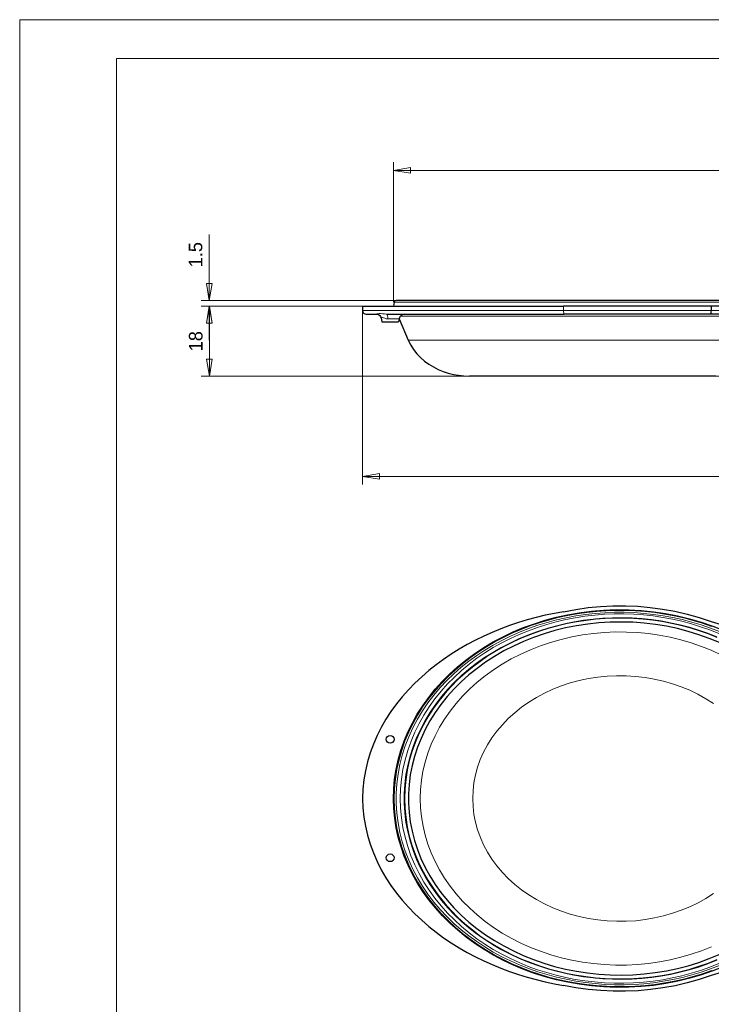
# Model space of a CAD drawing. Header units: millimetres. Extents: x 0 to 594, y 0 to 420.
# Tile 2 of 4: x 0 to 178, y 166 to 420. Entities that reach past the tile are written whole.
import ezdxf

# ---------------------------------------------------------------- set-up
doc = ezdxf.new("R2010")
doc.units = ezdxf.units.MM
doc.styles.add('Default', font='txt')
doc.dimstyles.new('ISO', dxfattribs={"dimtxt": 3.5, "dimasz": 4.375, "dimexe": 2.1, "dimexo": 1.05, "dimgap": 1.75, "dimtad": 1, "dimdsep": 46, "dimtxsty": 'Default', "dimblk": 'CLOSED', "dimcen": 0.09, "dimclrt": 13, "dimadec": 0, "dimazin": 0, "dimtfac": 0.4, "dimtdec": 3, "dimtofl": 0, "dimtmove": 0, "dimatfit": 3, "dimldrblk": 'CLOSED', "dimfxl": 0, "dimtolj": 1, "dimarcsym": 0})

# ---------------------------------------------------------------- blocks, each defined once
blk = doc.blocks.new('FORMAT')
at = {"color": 0, "linetype": 'Continuous', "lineweight": 0}
for p, q in [((594, 420), (0, 420)), ((0, 420), (0, 0)), ((584, 410), (25, 410)), ((25, 410), (25, 10))]:
    blk.add_line(p, q, dxfattribs=at)
blk = doc.blocks.new('_CLOSED')
at = {"color": 0, "linetype": 'ByBlock', "lineweight": -2}
for p, q in [((-1, 0.166667), (0, 0)), ((-1, 0.166667), (-1, -0.166667)), ((0, 0), (-1, -0.166667)), ((0, 0), (-1, 0))]:
    blk.add_line(p, q, dxfattribs=at)
blk = doc.blocks.new('*D14')
at = {"color": 0, "linetype": 'Continuous', "lineweight": -2}
for p, q in [((88.47, 345.04), (88.47, 300.13)), ((317.32, 345.04), (317.32, 300.13)), ((92.85, 302.23), (312.95, 302.23))]:
    blk.add_line(p, q, dxfattribs=at)
at = {"layer": 'Defpoints', "color": 0}
for p in [(88.47, 346.09), (317.32, 346.09), (317.32, 302.23)]:
    blk.add_point(p, dxfattribs=at)
at = {"color": 0, "lineweight": -2, "xscale": 4.375, "yscale": 4.375, "zscale": 4.375, "rotation": 180}
blk.add_blockref('_CLOSED', (88.47, 302.23), dxfattribs=at)
at = {"color": 0, "lineweight": -2, "xscale": 4.375, "yscale": 4.375, "zscale": 4.375}
blk.add_blockref('_CLOSED', (317.32, 302.23), dxfattribs=at)
at = {"color": 0, "lineweight": 0, "insert": (202.9, 305.73), "char_height": 3.5, "attachment_point": 5, "style": 'Default'}
blk.add_mtext('\\A1;229', dxfattribs=at)
blk = doc.blocks.new('*D15')
at = {"color": 0, "linetype": 'Continuous', "lineweight": -2}
for p, q in [((96.44, 347.14), (96.44, 383.24)), ((100.82, 381.14), (304.98, 381.14)), ((309.36, 347.14), (309.36, 383.24))]:
    blk.add_line(p, q, dxfattribs=at)
at = {"layer": 'Defpoints', "color": 0}
for p in [(309.36, 381.14), (96.44, 346.09), (309.36, 346.09)]:
    blk.add_point(p, dxfattribs=at)
at = {"color": 0, "lineweight": -2, "xscale": 4.375, "yscale": 4.375, "zscale": 4.375, "rotation": 180}
blk.add_blockref('_CLOSED', (96.44, 381.14), dxfattribs=at)
at = {"color": 0, "lineweight": -2, "xscale": 4.375, "yscale": 4.375, "zscale": 4.375}
blk.add_blockref('_CLOSED', (309.36, 381.14), dxfattribs=at)
at = {"color": 0, "lineweight": 0, "insert": (202.9, 384.64), "char_height": 3.5, "attachment_point": 5, "style": 'Default'}
blk.add_mtext('\\A1;213', dxfattribs=at)
blk = doc.blocks.new('*D16')
at = {"color": 0, "linetype": 'Continuous', "lineweight": -2}
for p, q in [((87.42, 346.09), (46.84, 346.09)), ((48.94, 332.47), (48.94, 341.72)), ((201.85, 328.09), (46.84, 328.09))]:
    blk.add_line(p, q, dxfattribs=at)
at = {"layer": 'Defpoints', "color": 0}
for p in [(48.94, 346.09), (88.47, 346.09), (202.9, 328.09)]:
    blk.add_point(p, dxfattribs=at)
at = {"color": 0, "lineweight": -2, "xscale": 4.375, "yscale": 4.375, "zscale": 4.375}
for p, rotation in [((48.94, 346.09), 90), ((48.94, 328.09), 270)]:
    blk.add_blockref('_CLOSED', p, dxfattribs=dict(at, rotation=rotation))
at = {"color": 0, "lineweight": 0, "insert": (45.44, 337.09), "char_height": 3.5, "attachment_point": 5, "rotation": 90, "style": 'Default'}
blk.add_mtext('\\A1;18', dxfattribs=at)
blk = doc.blocks.new('*D17')
at = {"color": 0, "linetype": 'Continuous', "lineweight": -2}
for p, q in [((48.89, 347.59), (48.89, 364.56)), ((48.89, 351.97), (48.89, 356.34)), ((201.85, 347.59), (46.79, 347.59)), ((201.85, 346.09), (46.79, 346.09)), ((48.89, 341.72), (48.89, 337.34))]:
    blk.add_line(p, q, dxfattribs=at)
at = {"layer": 'Defpoints', "color": 0}
for p in [(48.89, 346.09), (202.9, 347.59), (202.9, 346.09)]:
    blk.add_point(p, dxfattribs=at)
at = {"color": 0, "lineweight": -2, "xscale": 4.375, "yscale": 4.375, "zscale": 4.375}
for p, rotation in [((48.89, 347.59), 270.0002446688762), ((48.89, 346.09), 90.00024466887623)]:
    blk.add_blockref('_CLOSED', p, dxfattribs=dict(at, rotation=rotation))
at = {"color": 0, "lineweight": 0, "insert": (45.39, 359.4), "char_height": 3.5, "attachment_point": 5, "rotation": 90.0002, "style": 'Default'}
blk.add_mtext('\\A1;1.5', dxfattribs=at)
blk = doc.blocks.new('b', base_point=(57.91, 170.91))
at = {"color": 0, "linetype": 'Continuous', "lineweight": 30}
for points in [[(140.3, 267.33), (137.94, 266.9), (135.59, 266.4), (133.26, 265.84), (130.95, 265.2), (128.66, 264.5), (126.39, 263.73), (124.14, 262.9), (121.92, 261.99), (119.73, 261.01), (117.58, 259.96), (115.46, 258.84), (113.38, 257.64), (111.35, 256.37), (109.36, 255.03), (107.42, 253.61), (105.55, 252.12), (103.73, 250.55), (101.98, 248.91), (100.31, 247.19), (98.71, 245.39), (97.2, 243.53), (95.79, 241.59), (94.48, 239.58), (93.28, 237.5), (92.2, 235.37), (91.24, 233.17), (90.41, 230.92), (89.72, 228.62), (89.18, 226.29), (88.79, 223.92), (88.55, 221.54), (88.47, 219.14), (88.55, 216.75), (88.79, 214.36), (89.18, 212), (89.72, 209.66), (90.41, 207.36), (91.24, 205.11), (92.2, 202.92), (93.28, 200.78), (94.48, 198.71), (95.79, 196.7), (97.2, 194.76), (98.71, 192.89), (100.3, 191.1), (101.98, 189.38), (103.73, 187.73), (105.54, 186.16), (107.42, 184.67), (109.36, 183.25), (111.34, 181.91), (113.38, 180.64), (115.46, 179.45), (117.58, 178.32), (119.73, 177.27), (121.92, 176.3), (124.14, 175.39), (126.38, 174.55), (128.65, 173.78), (130.95, 173.08), (133.26, 172.45), (135.59, 171.88), (137.94, 171.38), (140.3, 170.95)], [(144.36, 171.23), (141.41, 171.74), (138.51, 172.38), (135.65, 173.14), (132.83, 174.03), (130.08, 175.03), (127.39, 176.16), (124.78, 177.39), (122.24, 178.74), (119.79, 180.19), (117.44, 181.74), (115.18, 183.4), (113.03, 185.15), (110.98, 186.99), (109.06, 188.91), (107.25, 190.91), (105.58, 192.99), (104.03, 195.14), (102.61, 197.35), (101.34, 199.62), (100.21, 201.94), (99.22, 204.31), (98.38, 206.71), (97.68, 209.15), (97.14, 211.61), (96.75, 214.1), (96.52, 216.6), (96.44, 219.1), (96.52, 221.61), (96.74, 224.11), (97.13, 226.59), (97.66, 229.06), (98.35, 231.5), (99.19, 233.9), (100.17, 236.27), (101.3, 238.59), (102.58, 240.87), (103.99, 243.08), (105.53, 245.23), (107.21, 247.31), (109.01, 249.32), (110.93, 251.25), (112.97, 253.09), (115.12, 254.84), (117.38, 256.5), (119.73, 258.06), (122.18, 259.51), (124.72, 260.86), (127.33, 262.1), (130.02, 263.22), (132.78, 264.23), (135.59, 265.12), (138.45, 265.89), (141.36, 266.53), (144.36, 267.06)], [(140.3, 267.33), (143.46, 267.93), (146.64, 268.37), (149.84, 268.68), (153.05, 268.83), (156.27, 268.84), (159.48, 268.71), (162.68, 268.43), (165.87, 268), (169.03, 267.43), (172.17, 266.71), (175.26, 265.85), (178.36, 264.82)], [(144.36, 267.06), (147.52, 267.47), (150.71, 267.73), (153.9, 267.85), (157.11, 267.82), (160.3, 267.65), (163.48, 267.33), (166.63, 266.86), (169.75, 266.26), (172.82, 265.51), (175.84, 264.62), (178.8, 263.6), (181.69, 262.44), (184.49, 261.15), (187.21, 259.74), (189.85, 258.19)], [(179.98, 260.67), (177.69, 261.58), (175.36, 262.4), (173, 263.13), (170.62, 263.77), (168.21, 264.31), (165.79, 264.77), (163.35, 265.13), (160.89, 265.39), (158.43, 265.57), (155.97, 265.66), (153.5, 265.65), (151.04, 265.55), (148.58, 265.36), (146.12, 265.08), (143.68, 264.71), (141.26, 264.25), (138.86, 263.69), (136.48, 263.04), (134.12, 262.3), (131.8, 261.47), (129.51, 260.54), (127.27, 259.52), (125.06, 258.41), (122.91, 257.21), (120.81, 255.91), (118.77, 254.52), (116.79, 253.04), (114.89, 251.47), (113.06, 249.81), (111.32, 248.06), (109.67, 246.23), (108.11, 244.31), (106.66, 242.32), (105.32, 240.25), (104.1, 238.1), (103, 235.89), (102.03, 233.62), (101.2, 231.29), (100.51, 228.92), (99.97, 226.51), (99.58, 224.08), (99.35, 221.62), (99.27, 219.15), (99.35, 216.68), (99.58, 214.22), (99.97, 211.79), (100.51, 209.38), (101.19, 207.01), (102.02, 204.68), (102.99, 202.41), (104.09, 200.2), (105.31, 198.05), (106.65, 195.98), (108.1, 193.98), (109.66, 192.07), (111.31, 190.23), (113.05, 188.48), (114.88, 186.82), (116.78, 185.25), (118.75, 183.77), (120.79, 182.38), (122.89, 181.08), (125.05, 179.88), (127.25, 178.77), (129.5, 177.75), (131.78, 176.82), (134.11, 175.99), (136.46, 175.25), (138.84, 174.6), (141.24, 174.04), (143.67, 173.57), (146.1, 173.2), (148.56, 172.92), (151.02, 172.73), (153.48, 172.63), (155.95, 172.63), (158.41, 172.71), (160.88, 172.89), (163.33, 173.15), (165.77, 173.51), (168.2, 173.96), (170.6, 174.51), (172.99, 175.14), (175.34, 175.87), (177.67, 176.69), (179.96, 177.6)], [(180.53, 259.34), (177.91, 260.43), (175.23, 261.39), (172.49, 262.24), (169.7, 262.96), (166.87, 263.56), (164, 264.03), (161.11, 264.37), (158.2, 264.58), (155.28, 264.66), (152.36, 264.62), (149.45, 264.44), (146.55, 264.13), (143.68, 263.69), (140.84, 263.13), (138.03, 262.44), (135.28, 261.63), (132.58, 260.69), (129.95, 259.64), (127.39, 258.47), (124.91, 257.19), (122.51, 255.8), (120.2, 254.3), (118, 252.71), (115.9, 251.02), (113.91, 249.23), (112.04, 247.37), (110.29, 245.42), (108.67, 243.39), (107.18, 241.3), (105.82, 239.14), (104.61, 236.93), (103.54, 234.66), (102.62, 232.35), (101.85, 230), (101.23, 227.63), (100.76, 225.22), (100.45, 222.8), (100.29, 220.37), (100.29, 217.94), (100.44, 215.51), (100.75, 213.09), (101.22, 210.68), (101.84, 208.31), (102.61, 205.96), (103.53, 203.65), (104.6, 201.38), (105.81, 199.17), (107.16, 197.01), (108.65, 194.91), (110.27, 192.89), (112.02, 190.94), (113.89, 189.07), (115.87, 187.28), (117.97, 185.59), (120.18, 183.99), (122.48, 182.5), (124.88, 181.11), (127.36, 179.82), (129.92, 178.65), (132.55, 177.6), (135.25, 176.66), (138, 175.85), (140.8, 175.16), (143.64, 174.59), (146.52, 174.16), (149.42, 173.85), (152.33, 173.67), (155.25, 173.62), (158.17, 173.7), (161.08, 173.91), (163.97, 174.25), (166.84, 174.72), (169.67, 175.31), (172.46, 176.03), (175.2, 176.88), (177.88, 177.84), (180.5, 178.92)], [(178.36, 264.82), (180.98, 264.03)], [(189.85, 180.09), (187.23, 178.56), (184.52, 177.14), (181.72, 175.85), (178.83, 174.7), (175.88, 173.67), (172.86, 172.78), (169.78, 172.03), (166.67, 171.42), (163.51, 170.96), (160.34, 170.64), (157.14, 170.46), (153.94, 170.43), (150.74, 170.55), (147.55, 170.81), (144.36, 171.23)], [(178.36, 173.46), (175.31, 172.45), (172.22, 171.58), (169.08, 170.86), (165.92, 170.29), (162.73, 169.86), (159.53, 169.58), (156.32, 169.44), (153.1, 169.45), (149.89, 169.6), (146.69, 169.9), (143.51, 170.35), (140.3, 170.95)], [(180.98, 174.25), (178.36, 173.46)]]:
    blk.add_lwpolyline(points, dxfattribs=at)
at = {"color": 0, "linetype": 'Continuous', "lineweight": 0}
for points in [[(178.48, 174.77), (176.11, 173.95), (173.7, 173.22), (171.28, 172.57), (168.83, 172.03), (166.36, 171.57), (163.88, 171.2), (161.38, 170.92), (158.88, 170.73), (156.37, 170.63), (153.86, 170.63), (151.36, 170.71), (148.85, 170.88), (146.36, 171.14), (143.87, 171.49), (141.4, 171.94), (138.95, 172.47), (136.52, 173.1), (134.11, 173.81), (131.73, 174.62), (129.39, 175.52), (127.08, 176.51), (124.81, 177.59), (122.59, 178.76), (120.42, 180.03), (118.31, 181.38), (116.25, 182.83), (114.26, 184.37), (112.35, 186), (110.51, 187.71), (108.75, 189.52), (107.09, 191.4), (105.53, 193.38), (104.07, 195.43), (102.72, 197.55), (101.49, 199.75), (100.38, 202.02), (99.41, 204.34), (98.57, 206.72), (97.88, 209.14), (97.34, 211.61), (96.95, 214.1), (96.71, 216.61), (96.63, 219.13), (96.71, 221.65), (96.95, 224.16), (97.34, 226.65), (97.88, 229.12), (98.57, 231.54), (99.4, 233.92), (100.37, 236.25), (101.48, 238.51), (102.71, 240.71), (104.05, 242.84), (105.51, 244.89), (107.08, 246.86), (108.74, 248.75), (110.49, 250.56), (112.33, 252.27), (114.25, 253.9), (116.23, 255.44), (118.29, 256.89), (120.4, 258.25), (122.57, 259.51), (124.79, 260.69), (127.06, 261.77), (129.37, 262.76), (131.71, 263.66), (134.09, 264.46), (136.5, 265.18), (138.93, 265.81), (141.38, 266.34), (143.85, 266.78), (146.34, 267.14), (148.83, 267.4), (151.34, 267.57), (153.84, 267.66), (156.35, 267.65), (158.86, 267.55), (161.36, 267.36), (163.86, 267.09), (166.34, 266.72), (168.81, 266.26), (171.26, 265.71), (173.68, 265.07), (176.09, 264.34), (178.46, 263.52)], [(180.53, 176.1), (178.18, 175.19), (175.8, 174.37), (173.39, 173.64), (170.96, 173), (168.5, 172.46), (166.02, 172.01), (163.53, 171.65), (161.02, 171.38), (158.51, 171.2), (155.99, 171.12), (153.48, 171.12), (150.96, 171.22), (148.45, 171.41), (145.95, 171.69), (143.46, 172.06), (140.98, 172.53), (138.52, 173.08), (136.09, 173.73), (133.68, 174.47), (131.31, 175.3), (128.96, 176.22), (126.66, 177.24), (124.4, 178.35), (122.19, 179.55), (120.03, 180.85), (117.93, 182.24), (115.89, 183.72), (113.92, 185.29), (112.03, 186.95), (110.22, 188.7), (108.49, 190.53), (106.87, 192.45), (105.34, 194.46), (103.92, 196.54), (102.62, 198.69), (101.45, 200.92), (100.4, 203.21), (99.48, 205.56), (98.71, 207.95), (98.09, 210.39), (97.62, 212.87), (97.3, 215.36), (97.14, 217.88), (97.14, 220.4), (97.3, 222.91), (97.62, 225.41), (98.09, 227.88), (98.71, 230.32), (99.48, 232.72), (100.39, 235.06), (101.44, 237.35), (102.62, 239.58), (103.92, 241.74), (105.34, 243.82), (106.86, 245.82), (108.49, 247.74), (110.21, 249.58), (112.02, 251.33), (113.91, 252.99), (115.88, 254.56), (117.92, 256.04), (120.02, 257.43), (122.18, 258.72), (124.39, 259.93), (126.65, 261.04), (128.96, 262.05), (131.3, 262.98), (133.67, 263.81), (136.08, 264.55), (138.52, 265.2), (140.97, 265.75), (143.45, 266.22), (145.94, 266.59), (148.44, 266.87), (150.95, 267.06), (153.47, 267.16), (155.99, 267.16), (158.5, 267.08), (161.01, 266.9), (163.52, 266.63), (166.01, 266.27), (168.49, 265.82), (170.95, 265.28), (173.38, 264.65), (175.79, 263.92), (178.18, 263.1), (180.52, 262.19)], [(180.4, 261.69), (178.06, 262.62), (175.68, 263.46), (173.28, 264.2), (170.84, 264.85), (168.38, 265.4), (165.91, 265.86), (163.42, 266.23), (160.91, 266.5), (158.4, 266.68), (155.88, 266.76), (153.37, 266.75), (150.85, 266.65), (148.34, 266.45), (145.84, 266.16), (143.35, 265.77), (140.88, 265.29), (138.43, 264.72), (136, 264.05), (133.6, 263.29), (131.23, 262.43), (128.9, 261.48), (126.61, 260.43), (124.36, 259.29), (122.17, 258.05), (120.03, 256.72), (117.96, 255.3), (115.95, 253.78), (114.01, 252.17), (112.15, 250.47), (110.38, 248.68), (108.7, 246.8), (107.12, 244.84), (105.65, 242.8), (104.29, 240.68), (103.05, 238.49), (101.94, 236.23), (100.96, 233.91), (100.12, 231.54), (99.42, 229.12), (98.88, 226.66), (98.48, 224.17), (98.25, 221.66), (98.17, 219.15), (98.24, 216.63), (98.48, 214.12), (98.87, 211.64), (99.42, 209.18), (100.11, 206.76), (100.95, 204.38), (101.93, 202.06), (103.05, 199.81), (104.28, 197.61), (105.64, 195.49), (107.12, 193.45), (108.7, 191.49), (110.37, 189.61), (112.14, 187.82), (114, 186.12), (115.94, 184.51), (117.95, 182.99), (120.02, 181.57), (122.16, 180.24), (124.35, 179), (126.6, 177.86), (128.89, 176.81), (131.22, 175.86), (133.59, 175), (135.99, 174.23), (138.41, 173.57), (140.87, 172.99), (143.34, 172.51), (145.83, 172.13), (148.33, 171.83), (150.84, 171.64), (153.35, 171.53), (155.87, 171.52), (158.39, 171.6), (160.9, 171.78), (163.4, 172.05), (165.9, 172.42), (168.37, 172.87), (170.83, 173.43), (173.26, 174.07), (175.67, 174.82), (178.04, 175.65), (180.38, 176.58)], [(179.89, 260.84), (177.56, 261.76), (175.2, 262.58), (172.8, 263.31), (170.38, 263.95), (167.93, 264.49), (165.46, 264.94), (162.98, 265.29), (160.49, 265.55), (157.99, 265.71), (155.48, 265.78), (152.97, 265.76), (150.47, 265.64), (147.97, 265.42), (145.48, 265.11), (143.01, 264.71), (140.55, 264.21), (138.11, 263.62), (135.7, 262.93), (133.32, 262.15), (130.98, 261.27), (128.67, 260.3), (126.41, 259.24), (124.19, 258.07), (122.03, 256.82), (119.92, 255.47), (117.88, 254.02), (115.91, 252.49), (114.02, 250.86), (112.21, 249.14), (110.48, 247.34), (108.86, 245.45), (107.33, 243.48), (105.92, 241.43), (104.62, 239.3), (103.45, 237.11), (102.41, 234.85), (101.5, 232.54), (100.73, 230.17), (100.11, 227.77), (99.64, 225.33), (99.33, 222.87), (99.17, 220.39), (99.17, 217.91), (99.33, 215.43), (99.64, 212.97), (100.11, 210.53), (100.73, 208.13), (101.49, 205.76), (102.4, 203.45), (103.44, 201.19), (104.61, 199), (105.91, 196.87), (107.32, 194.82), (108.85, 192.85), (110.47, 190.96), (112.19, 189.15), (114, 187.43), (115.9, 185.81), (117.87, 184.27), (119.91, 182.83), (122.01, 181.47), (124.17, 180.22), (126.39, 179.05), (128.65, 177.99), (130.96, 177.01), (133.31, 176.14), (135.69, 175.35), (138.1, 174.67), (140.53, 174.07), (142.99, 173.57), (145.46, 173.17), (147.95, 172.86), (150.45, 172.65), (152.95, 172.53), (155.46, 172.5), (157.97, 172.57), (160.47, 172.73), (162.96, 172.99), (165.45, 173.34), (167.91, 173.79), (170.36, 174.33), (172.79, 174.96), (175.18, 175.69), (177.55, 176.52), (179.88, 177.44)], [(178.45, 180.93), (175.88, 179.9), (173.25, 179), (170.56, 178.21), (167.82, 177.55), (165.04, 177.02), (162.23, 176.62), (159.4, 176.35), (156.56, 176.2), (153.71, 176.19), (150.87, 176.31), (148.03, 176.57), (145.22, 176.95), (142.44, 177.46), (139.7, 178.09), (137, 178.86), (134.35, 179.74), (131.77, 180.75), (129.26, 181.87), (126.83, 183.11), (124.49, 184.45), (122.23, 185.91), (120.08, 187.46), (118.03, 189.11), (116.1, 190.86), (114.28, 192.69), (112.59, 194.6), (111.03, 196.58), (109.6, 198.63), (108.31, 200.75), (107.16, 202.92), (106.16, 205.15), (105.31, 207.41), (104.6, 209.71), (104.06, 212.04), (103.66, 214.39), (103.43, 216.76), (103.35, 219.13), (103.43, 221.51), (103.66, 223.87), (104.05, 226.22), (104.6, 228.55), (105.3, 230.85), (106.15, 233.12), (107.15, 235.34), (108.3, 237.52), (109.59, 239.63), (111.02, 241.69), (112.58, 243.67), (114.27, 245.58), (116.09, 247.41), (118.02, 249.16), (120.07, 250.81), (122.22, 252.36), (124.47, 253.82), (126.82, 255.17), (129.25, 256.4), (131.76, 257.53), (134.34, 258.53), (136.98, 259.42), (139.68, 260.18), (142.42, 260.82), (145.2, 261.33), (148.01, 261.71), (150.85, 261.97), (153.69, 262.09), (156.54, 262.08), (159.39, 261.94), (162.22, 261.66), (165.02, 261.26), (167.8, 260.73), (170.54, 260.07), (173.23, 259.29), (175.86, 258.39), (178.43, 257.36), (180.93, 256.22)], [(178.99, 194.64), (177.04, 193.39), (175, 192.26), (172.88, 191.24), (170.69, 190.33), (168.43, 189.54), (166.11, 188.87), (163.75, 188.34), (161.35, 187.92), (158.92, 187.64), (156.47, 187.49), (154.02, 187.47), (151.58, 187.59), (149.14, 187.83), (146.73, 188.2), (144.36, 188.71), (142.03, 189.34), (139.75, 190.09), (137.53, 190.96), (135.39, 191.95), (133.33, 193.06), (131.36, 194.27), (129.48, 195.59), (127.71, 197), (126.06, 198.51), (124.52, 200.1), (123.11, 201.77), (121.84, 203.51), (120.7, 205.32), (119.7, 207.18), (118.85, 209.1), (118.15, 211.06), (117.6, 213.05), (117.2, 215.06), (116.97, 217.09), (116.89, 219.14), (116.97, 221.18), (117.2, 223.21), (117.59, 225.23), (118.14, 227.22), (118.84, 229.17), (119.69, 231.09), (120.69, 232.95), (121.83, 234.76), (123.11, 236.5), (124.52, 238.18), (126.05, 239.77), (127.71, 241.27), (129.47, 242.69), (131.35, 244), (133.32, 245.22), (135.38, 246.32), (137.52, 247.31), (139.74, 248.19), (142.02, 248.94), (144.35, 249.57), (146.72, 250.07), (149.13, 250.45), (151.56, 250.69), (154.01, 250.81), (156.46, 250.79), (158.91, 250.64), (161.33, 250.36), (163.73, 249.95), (166.1, 249.41), (168.42, 248.75), (170.68, 247.96), (172.87, 247.05), (174.99, 246.03), (177.03, 244.89), (178.98, 243.65)]]:
    blk.add_lwpolyline(points, dxfattribs=at)
at = {"color": 0, "linetype": 'Continuous', "lineweight": 30}
for centre in [(95.58, 234.42), (95.58, 203.86)]:
    blk.add_circle(centre, 1, dxfattribs=at)
blk = doc.blocks.new('a', base_point=(57.91, 134.55))
at = {"color": 0, "linetype": 'Continuous', "lineweight": 30}
for p, q in [((88.47, 346.09), (140.3, 346.09)), ((88.47, 346.09), (88.47, 344.99)), ((96.63, 347.18), (96.44, 346.09)), ((189.49, 347.59), (97.12, 347.59)), ((178.36, 346.09), (140.3, 346.09)), ((180.98, 346.09), (178.36, 346.09)), ((178.36, 346.09), (178.36, 344.99)), ((91.41, 344.09), (92.12, 344.09)), ((93.27, 343.02), (93.43, 342.09)), ((94.62, 344.09), (140.47, 344.09)), ((97.86, 342.85), (97.73, 342.09)), ((97.86, 342.83), (100.25, 337.32)), ((178.09, 344.09), (140.47, 344.09)), ((180.71, 344.09), (178.09, 344.09)), ((93.43, 342.09), (97.73, 342.09)), ((179.63, 328.09), (116.04, 328.09))]:
    blk.add_line(p, q, dxfattribs=at)
at = {"color": 0, "linetype": 'Continuous', "lineweight": 0}
for p, q in [((189.75, 347.18), (96.63, 347.18)), ((140.3, 346.09), (140.3, 344.99)), ((88.47, 344.99), (140.3, 344.99)), ((97.86, 342.85), (95, 342.85)), ((178.36, 344.99), (140.3, 344.99)), ((180.98, 344.99), (178.36, 344.99)), ((189.68, 337.32), (100.25, 337.32))]:
    blk.add_line(p, q, dxfattribs=at)
at = {"color": 0, "linetype": 'Continuous', "lineweight": 30}
for points in [[(89.37, 344.09), (89.42, 344.09), (89.59, 344.09), (89.85, 344.09), (90.23, 344.09), (90.71, 344.09), (91.41, 344.09)], [(92.12, 344.09), (92.34, 344.06), (92.61, 343.96), (92.88, 343.75), (93.11, 343.45), (93.27, 343.02)], [(178.36, 344.99), (178.34, 344.65), (178.29, 344.37), (178.2, 344.17), (178.09, 344.09)], [(100.25, 337.32), (100.87, 336.09), (101.61, 334.93), (102.46, 333.85), (103.41, 332.86), (104.45, 331.96), (105.57, 331.15), (106.74, 330.43), (107.97, 329.81), (109.25, 329.29), (110.56, 328.86), (111.89, 328.53), (113.25, 328.29), (114.62, 328.14), (116.04, 328.09)]]:
    blk.add_lwpolyline(points, dxfattribs=at)
at = {"color": 0, "linetype": 'Continuous', "lineweight": 0}
for points in [[(94.62, 344.09), (94.09, 344.12), (93.57, 344.17), (93.1, 344.22), (92.7, 344.22), (92.4, 344.18), (92.21, 344.13), (92.12, 344.09)], [(95, 342.85), (94.59, 342.89), (94.22, 343), (93.89, 343.11), (93.62, 343.19), (93.41, 343.2), (93.3, 343.14), (93.27, 343.02)], [(94.62, 344.09), (94.72, 344.04), (94.81, 343.88), (94.89, 343.63), (94.96, 343.31), (95, 342.85)], [(98.18, 343.55), (98.73, 343.55), (99.43, 343.55), (100.29, 343.54), (101.3, 343.54), (102.45, 343.54), (103.74, 343.54), (105.16, 343.53), (106.69, 343.53), (108.34, 343.53), (110.1, 343.53), (111.95, 343.52), (113.89, 343.52), (115.92, 343.52), (118.03, 343.52), (120.2, 343.51), (122.44, 343.51), (124.74, 343.51), (127.09, 343.51), (129.48, 343.51), (131.92, 343.5), (134.4, 343.5), (136.91, 343.5), (139.44, 343.5), (142, 343.5), (144.58, 343.5), (147.18, 343.5), (149.78, 343.5), (152.4, 343.5), (155.02, 343.5), (157.63, 343.5), (160.25, 343.5), (162.85, 343.5), (165.45, 343.5), (168.03, 343.5), (170.58, 343.5), (173.12, 343.5), (175.62, 343.5), (178.1, 343.5), (180.53, 343.51)], [(140.3, 344.99), (140.31, 344.65), (140.35, 344.37), (140.4, 344.17), (140.47, 344.09)]]:
    blk.add_lwpolyline(points, dxfattribs=at)
at = {"color": 0, "linetype": 'Continuous', "lineweight": 30}
for centre, radius, start, end in [((97.12, 347.09), 0.5, 90.0012, 169.9995), ((89.37, 344.99), 0.9, 180.0008, 269.9992), ((99.34, 342.59), 1.5, 90, 170.0738)]:
    blk.add_arc(centre, radius, start, end, dxfattribs=at)
at = {"color": 0, "linetype": 'Continuous', "lineweight": 0}
for base, p1, p2, angle, override, picture, middle, dimtype in [((309.36, 381.14), (96.44, 346.09), (309.36, 346.09), 0, {"dimdec": 0, "dimpost": '<>', "dimclrt": 0, "dimtmove": 0}, '*D15', (202.9, 381.14), 161), ((48.89, 346.09), (202.9, 347.59), (202.9, 346.09), 270.0002, {"dimjust": 0, "dimdec": 1, "dimpost": '<>', "dimse1": 0, "dimse2": 0, "dimclrt": 0, "dimtmove": 0}, '*D17', (48.89, 359.4), 161), ((48.94, 346.09), (202.9, 328.09), (88.47, 346.09), 90, {"dimdec": 1, "dimpost": '<>', "dimclrt": 0, "dimtmove": 0}, '*D16', (48.94, 337.09), 160), ((317.32, 302.23), (88.47, 346.09), (317.32, 346.09), 0, {"dimdec": 0, "dimpost": '<>', "dimclrt": 0, "dimtmove": 0}, '*D14', (202.9, 302.23), 161)]:
    dim = blk.add_linear_dim(base=base, p1=p1, p2=p2, angle=angle, dimstyle='ISO', override=override, dxfattribs=at)
    dim.commit()
    dim.dimension.update_dxf_attribs({"geometry": picture, "text_midpoint": middle, "dimtype": dimtype})

msp = doc.modelspace()

# ---------------------------------------------------------------- block references
at = {"color": 72, "linetype": 'Continuous', "lineweight": 0}
for name, p in [('FORMAT', (0, 0)), ('a', (57.91, 134.55)), ('b', (57.91, 170.91))]:
    msp.add_blockref(name, p, dxfattribs=at)

doc.saveas('drawing.dxf')
